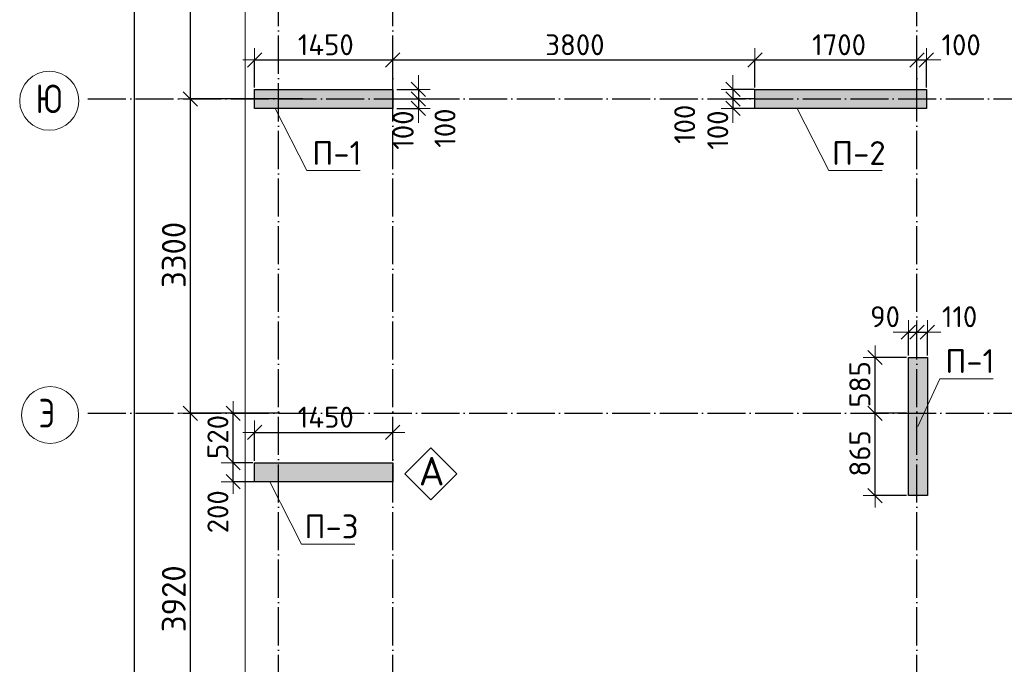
# Model space of a CAD drawing. Header units: millimetres. Extents: x -2725 to 87801, y 44707 to 71266.
# Tile 14 of 22: x 27285 to 37617, y 58544 to 65311. Entities that reach past the tile are written whole.
import ezdxf

# ---------------------------------------------------------------- set-up
doc = ezdxf.new("R2010")
doc.units = ezdxf.units.MM
doc.header["$PDMODE"] = 65
for name, pattern in [('______11', [500, 400, -50, 0, -50]), ('______3', [500, 400, -100]), ('______5', [1100, 800, -100, 100, -100])]:
    doc.linetypes.add(name, pattern=pattern)
for name, color, linetype, lineweight in [('Standard', 7, 'Continuous', 25), ('Балка_ общее', 7, '______3', 13), ('Высотная отметка (отверстия)', 7, 'Continuous', 13), ('Размерная линия_ общее', 7, 'Continuous', 13)]:
    doc.layers.add(name, color=color, linetype=linetype, lineweight=lineweight)
doc.layers.add('Осевая линия_ общее', color=7, linetype='______5', lineweight=13, true_color=0xa0a0a0)
doc.styles.add('ISOCPEUR', font='ISOCPEUR')
doc.dimstyles.new('DIMSTYLE_10', dxfattribs={"dimtxt": 220, "dimasz": 250, "dimexe": 0, "dimexo": 0, "dimgap": 110, "dimtad": 2, "dimdec": 0, "dimrnd": 5, "dimzin": 12, "dimdsep": 46, "dimtxsty": 'ISOCPEUR', "dimblk1": 'ALL_ML_STRICH', "dimblk2": 'ALL_ML_STRICH', "dimsah": 1, "dimcen": 0, "dimclrd": 7, "dimclre": 256, "dimclrt": 7, "dimadec": 0, "dimazin": 0, "dimtfac": 1, "dimtdec": 0, "dimtix": 1, "dimtmove": 2, "dimatfit": 3, "dimfxl": 0, "dimtzin": 0, "dimlwd": 0, "dimlwe": -3, "dimarcsym": 0})
doc.dimstyles.new('DIMSTYLE_13', dxfattribs={"dimtxt": 220, "dimasz": 250, "dimexe": 0, "dimexo": 0, "dimgap": 110, "dimtad": 2, "dimdec": 0, "dimrnd": 5, "dimzin": 12, "dimdsep": 46, "dimtxsty": 'ISOCPEUR', "dimblk1": 'ALL_ML_STRICH', "dimblk2": 'ALL_ML_STRICH', "dimsah": 1, "dimcen": 0, "dimclrd": 7, "dimclre": 256, "dimclrt": 7, "dimadec": 0, "dimazin": 0, "dimtfac": 1, "dimtdec": 0, "dimtix": 1, "dimtmove": 2, "dimatfit": 3, "dimfxl": 0, "dimtvp": 1.2, "dimtzin": 0, "dimlwd": 0, "dimlwe": -3, "dimarcsym": 0})
doc.dimstyles.new('DIMSTYLE_3', dxfattribs={"dimtxt": 250, "dimasz": 250, "dimexe": 0, "dimexo": 0, "dimgap": 125, "dimtad": 2, "dimdec": 0, "dimrnd": 5, "dimzin": 12, "dimdsep": 46, "dimtxsty": 'ISOCPEUR', "dimblk1": 'ALL_ML_STRICH', "dimblk2": 'ALL_ML_STRICH', "dimsah": 1, "dimcen": 0, "dimclrd": 7, "dimclre": 256, "dimclrt": 7, "dimadec": 0, "dimazin": 0, "dimtfac": 1, "dimtdec": 0, "dimtix": 1, "dimtmove": 2, "dimatfit": 3, "dimfxl": 0, "dimtzin": 0, "dimlwd": 0, "dimlwe": -3, "dimarcsym": 0})

# ---------------------------------------------------------------- blocks, each defined once
blk = doc.blocks.new('ALL_ML_STRICH')
at = {"color": 0, "linetype": 'ByBlock', "lineweight": -2}
for p, q in [((0, -0.5), (0, 0.5)), ((-1, 0), (0.5, 0)), ((-0.3, -0.3), (0.3, 0.3))]:
    blk.add_line(p, q, dxfattribs=at)
blk = doc.blocks.new('*D43')
at = {"layer": 'DEFPOINTS', "color": 7, "linetype": 'Continuous', "lineweight": 13, "transparency": 33554687}
for p in [(29750, 64888), (29750, 64580), (31200, 64580)]:
    blk.add_point(p, dxfattribs=at)
at = {"layer": 'Размерная линия_ общее', "color": 253, "linetype": 'Continuous', "lineweight": -2, "true_color": 0xa0a0a0, "transparency": 33554687}
for p, q in [((29750, 64600), (29750, 64888)), ((31200, 64600), (31200, 64888))]:
    blk.add_line(p, q, dxfattribs=at)
at = {"layer": 'Размерная линия_ общее', "color": 7, "linetype": 'Continuous', "lineweight": -2, "transparency": 33554687}
blk.add_line((29750, 64888), (31200, 64888), dxfattribs=at)
at = {"layer": 'Размерная линия_ общее', "color": 7, "linetype": 'Continuous', "lineweight": 13, "transparency": 33554687, "xscale": 250, "yscale": 250, "zscale": 250, "rotation": 180}
blk.add_blockref('ALL_ML_STRICH', (29750, 64888), dxfattribs=at)
at = {"layer": 'Размерная линия_ общее', "color": 7, "linetype": 'Continuous', "lineweight": 13, "transparency": 33554687, "xscale": 250, "yscale": 250, "zscale": 250}
blk.add_blockref('ALL_ML_STRICH', (31200, 64888), dxfattribs=at)
at = {"layer": 'Размерная линия_ общее', "color": 7, "linetype": 'Continuous', "lineweight": 13, "transparency": 33554687, "insert": (30497, 65048), "char_height": 220, "width": 880, "attachment_point": 5, "style": 'ISOCPEUR'}
blk.add_mtext('\\A1;{1450}', dxfattribs=at)
blk = doc.blocks.new('*D44')
at = {"layer": 'DEFPOINTS', "color": 7, "linetype": 'Continuous', "lineweight": 13, "transparency": 33554687}
for p in [(31200, 64888), (31200, 64580), (35000, 64580)]:
    blk.add_point(p, dxfattribs=at)
at = {"layer": 'Размерная линия_ общее', "color": 253, "linetype": 'Continuous', "lineweight": -2, "true_color": 0xa0a0a0, "transparency": 33554687}
for p, q in [((31200, 64600), (31200, 64888)), ((35000, 64600), (35000, 64888))]:
    blk.add_line(p, q, dxfattribs=at)
at = {"layer": 'Размерная линия_ общее', "color": 7, "linetype": 'Continuous', "lineweight": -2, "transparency": 33554687}
blk.add_line((31200, 64888), (35000, 64888), dxfattribs=at)
at = {"layer": 'Размерная линия_ общее', "color": 7, "linetype": 'Continuous', "lineweight": 13, "transparency": 33554687, "xscale": 250, "yscale": 250, "zscale": 250, "rotation": 180}
blk.add_blockref('ALL_ML_STRICH', (31200, 64888), dxfattribs=at)
at = {"layer": 'Размерная линия_ общее', "color": 7, "linetype": 'Continuous', "lineweight": 13, "transparency": 33554687, "xscale": 250, "yscale": 250, "zscale": 250}
blk.add_blockref('ALL_ML_STRICH', (35000, 64888), dxfattribs=at)
at = {"layer": 'Размерная линия_ общее', "color": 7, "linetype": 'Continuous', "lineweight": 13, "transparency": 33554687, "insert": (33111, 65048), "char_height": 220, "width": 880, "attachment_point": 5, "style": 'ISOCPEUR'}
blk.add_mtext('\\A1;{3800}', dxfattribs=at)
blk = doc.blocks.new('*D45')
at = {"layer": 'DEFPOINTS', "color": 7, "linetype": 'Continuous', "lineweight": 13, "transparency": 33554687}
for p in [(35000, 64888), (35000, 64580), (36700, 64580)]:
    blk.add_point(p, dxfattribs=at)
at = {"layer": 'Размерная линия_ общее', "color": 253, "linetype": 'Continuous', "lineweight": -2, "true_color": 0xa0a0a0, "transparency": 33554687}
for p, q in [((35000, 64600), (35000, 64888)), ((36700, 64600), (36700, 64888))]:
    blk.add_line(p, q, dxfattribs=at)
at = {"layer": 'Размерная линия_ общее', "color": 7, "linetype": 'Continuous', "lineweight": -2, "transparency": 33554687}
blk.add_line((35000, 64888), (36700, 64888), dxfattribs=at)
at = {"layer": 'Размерная линия_ общее', "color": 7, "linetype": 'Continuous', "lineweight": 13, "transparency": 33554687, "xscale": 250, "yscale": 250, "zscale": 250, "rotation": 180}
blk.add_blockref('ALL_ML_STRICH', (35000, 64888), dxfattribs=at)
at = {"layer": 'Размерная линия_ общее', "color": 7, "linetype": 'Continuous', "lineweight": 13, "transparency": 33554687, "xscale": 250, "yscale": 250, "zscale": 250}
blk.add_blockref('ALL_ML_STRICH', (36700, 64888), dxfattribs=at)
at = {"layer": 'Размерная линия_ общее', "color": 7, "linetype": 'Continuous', "lineweight": 13, "transparency": 33554687, "insert": (35883, 65048), "char_height": 220, "width": 880, "attachment_point": 5, "style": 'ISOCPEUR'}
blk.add_mtext('\\A1;{1700}', dxfattribs=at)
blk = doc.blocks.new('*D46')
at = {"layer": 'DEFPOINTS', "color": 7, "linetype": 'Continuous', "lineweight": 13, "transparency": 33554687}
for p in [(36700, 64888), (36700, 64580), (36800, 64580)]:
    blk.add_point(p, dxfattribs=at)
at = {"layer": 'Размерная линия_ общее', "color": 253, "linetype": 'Continuous', "lineweight": -2, "true_color": 0xa0a0a0, "transparency": 33554687}
for p, q in [((36700, 64600), (36700, 64888)), ((36800, 64600), (36800, 64888))]:
    blk.add_line(p, q, dxfattribs=at)
at = {"layer": 'Размерная линия_ общее', "color": 7, "linetype": 'Continuous', "lineweight": -2, "transparency": 33554687}
blk.add_line((36700, 64888), (36800, 64888), dxfattribs=at)
at = {"layer": 'Размерная линия_ общее', "color": 7, "linetype": 'Continuous', "lineweight": 13, "transparency": 33554687, "xscale": 250, "yscale": 250, "zscale": 250}
blk.add_blockref('ALL_ML_STRICH', (36800, 64888), dxfattribs=at)
at = {"layer": 'Размерная линия_ общее', "color": 7, "linetype": 'Continuous', "lineweight": 13, "transparency": 33554687, "xscale": 250, "yscale": 250, "zscale": 250, "rotation": 180}
blk.add_blockref('ALL_ML_STRICH', (36700, 64888), dxfattribs=at)
at = {"layer": 'Размерная линия_ общее', "color": 7, "linetype": 'Continuous', "lineweight": 13, "transparency": 33554687, "insert": (37164, 65047), "char_height": 220, "width": 660, "attachment_point": 5, "style": 'ISOCPEUR'}
blk.add_mtext('\\A1;{100}', dxfattribs=at)
blk = doc.blocks.new('*D47')
at = {"layer": 'DEFPOINTS', "color": 7, "linetype": 'Continuous', "lineweight": 13, "transparency": 33554687}
for p in [(29750, 60978), (29750, 60660), (31200, 60660)]:
    blk.add_point(p, dxfattribs=at)
at = {"layer": 'Размерная линия_ общее', "color": 253, "linetype": 'Continuous', "lineweight": -2, "true_color": 0xa0a0a0, "transparency": 33554687}
for p, q in [((29750, 60680), (29750, 60978)), ((31200, 60680), (31200, 60978))]:
    blk.add_line(p, q, dxfattribs=at)
at = {"layer": 'Размерная линия_ общее', "color": 7, "linetype": 'Continuous', "lineweight": -2, "transparency": 33554687}
blk.add_line((29750, 60978), (31200, 60978), dxfattribs=at)
at = {"layer": 'Размерная линия_ общее', "color": 7, "linetype": 'Continuous', "lineweight": 13, "transparency": 33554687, "xscale": 250, "yscale": 250, "zscale": 250, "rotation": 180}
blk.add_blockref('ALL_ML_STRICH', (29750, 60978), dxfattribs=at)
at = {"layer": 'Размерная линия_ общее', "color": 7, "linetype": 'Continuous', "lineweight": 13, "transparency": 33554687, "xscale": 250, "yscale": 250, "zscale": 250}
blk.add_blockref('ALL_ML_STRICH', (31200, 60978), dxfattribs=at)
at = {"layer": 'Размерная линия_ общее', "color": 7, "linetype": 'Continuous', "lineweight": 13, "transparency": 33554687, "insert": (30497, 61138), "char_height": 220, "width": 880, "attachment_point": 5, "style": 'ISOCPEUR'}
blk.add_mtext('\\A1;{1450}', dxfattribs=at)
blk = doc.blocks.new('*D69')
at = {"layer": 'DEFPOINTS', "color": 7, "linetype": 'Continuous', "lineweight": 13, "transparency": 33554687}
for p in [(36610, 61180), (36261, 60315), (36610, 60315)]:
    blk.add_point(p, dxfattribs=at)
at = {"layer": 'Размерная линия_ общее', "color": 253, "linetype": 'Continuous', "lineweight": -2, "true_color": 0xa0a0a0, "transparency": 33554687}
for p, q in [((36590, 61180), (36261, 61180)), ((36590, 60315), (36261, 60315))]:
    blk.add_line(p, q, dxfattribs=at)
at = {"layer": 'Размерная линия_ общее', "color": 7, "linetype": 'Continuous', "lineweight": -2, "transparency": 33554687}
blk.add_line((36261, 60315), (36261, 61180), dxfattribs=at)
at = {"layer": 'Размерная линия_ общее', "color": 7, "linetype": 'Continuous', "lineweight": 13, "transparency": 33554687, "xscale": 250, "yscale": 250, "zscale": 250}
for p, rotation in [((36261, 61180), 90), ((36261, 60315), 270)]:
    blk.add_blockref('ALL_ML_STRICH', p, dxfattribs=dict(at, rotation=rotation))
at = {"layer": 'Размерная линия_ общее', "color": 7, "linetype": 'Continuous', "lineweight": 13, "transparency": 33554687, "insert": (36101, 60758), "char_height": 220, "width": 660, "attachment_point": 5, "rotation": 90, "style": 'ISOCPEUR'}
blk.add_mtext('\\A1;{865}', dxfattribs=at)
blk = doc.blocks.new('*D70')
at = {"layer": 'DEFPOINTS', "color": 7, "linetype": 'Continuous', "lineweight": 13, "transparency": 33554687}
for p in [(36610, 61765), (36261, 61180), (36610, 61180)]:
    blk.add_point(p, dxfattribs=at)
at = {"layer": 'Размерная линия_ общее', "color": 253, "linetype": 'Continuous', "lineweight": -2, "true_color": 0xa0a0a0, "transparency": 33554687}
for p, q in [((36590, 61765), (36261, 61765)), ((36590, 61180), (36261, 61180))]:
    blk.add_line(p, q, dxfattribs=at)
at = {"layer": 'Размерная линия_ общее', "color": 7, "linetype": 'Continuous', "lineweight": -2, "transparency": 33554687}
blk.add_line((36261, 61180), (36261, 61765), dxfattribs=at)
at = {"layer": 'Размерная линия_ общее', "color": 7, "linetype": 'Continuous', "lineweight": 13, "transparency": 33554687, "xscale": 250, "yscale": 250, "zscale": 250}
for p, rotation in [((36261, 61765), 90), ((36261, 61180), 270)]:
    blk.add_blockref('ALL_ML_STRICH', p, dxfattribs=dict(at, rotation=rotation))
at = {"layer": 'Размерная линия_ общее', "color": 7, "linetype": 'Continuous', "lineweight": 13, "transparency": 33554687, "insert": (36101, 61483), "char_height": 220, "width": 660, "attachment_point": 5, "rotation": 90, "style": 'ISOCPEUR'}
blk.add_mtext('\\A1;{585}', dxfattribs=at)
blk = doc.blocks.new('*D81')
at = {"layer": 'DEFPOINTS', "color": 7, "linetype": 'Continuous', "lineweight": 13, "transparency": 33554687}
for p in [(34770, 64580), (35015, 64580), (35015, 64480)]:
    blk.add_point(p, dxfattribs=at)
at = {"layer": 'Размерная линия_ общее', "color": 253, "linetype": 'Continuous', "lineweight": -2, "true_color": 0xa0a0a0, "transparency": 33554687}
for p, q in [((34995, 64580), (34770, 64580)), ((34995, 64480), (34770, 64480))]:
    blk.add_line(p, q, dxfattribs=at)
at = {"layer": 'Размерная линия_ общее', "color": 7, "linetype": 'Continuous', "lineweight": -2, "transparency": 33554687}
blk.add_line((34770, 64580), (34770, 64480), dxfattribs=at)
at = {"layer": 'Размерная линия_ общее', "color": 7, "linetype": 'Continuous', "lineweight": 13, "transparency": 33554687, "xscale": 250, "yscale": 250, "zscale": 250}
for p, rotation in [((34770, 64480), 270), ((34770, 64580), 90)]:
    blk.add_blockref('ALL_ML_STRICH', p, dxfattribs=dict(at, rotation=rotation))
at = {"layer": 'Размерная линия_ общее', "color": 7, "linetype": 'Continuous', "lineweight": 13, "transparency": 33554687, "insert": (34263, 64213), "char_height": 220, "width": 660, "attachment_point": 5, "rotation": 90, "style": 'ISOCPEUR'}
blk.add_mtext('\\A1;{100}', dxfattribs=at)
blk = doc.blocks.new('*D82')
at = {"layer": 'DEFPOINTS', "color": 7, "linetype": 'Continuous', "lineweight": 13, "transparency": 33554687}
for p in [(34770, 64480), (35015, 64480), (35015, 64380)]:
    blk.add_point(p, dxfattribs=at)
at = {"layer": 'Размерная линия_ общее', "color": 253, "linetype": 'Continuous', "lineweight": -2, "true_color": 0xa0a0a0, "transparency": 33554687}
for p, q in [((34995, 64480), (34770, 64480)), ((34995, 64380), (34770, 64380))]:
    blk.add_line(p, q, dxfattribs=at)
at = {"layer": 'Размерная линия_ общее', "color": 7, "linetype": 'Continuous', "lineweight": -2, "transparency": 33554687}
blk.add_line((34770, 64480), (34770, 64380), dxfattribs=at)
at = {"layer": 'Размерная линия_ общее', "color": 7, "linetype": 'Continuous', "lineweight": 13, "transparency": 33554687, "xscale": 250, "yscale": 250, "zscale": 250}
for p, rotation in [((34770, 64380), 270), ((34770, 64480), 90)]:
    blk.add_blockref('ALL_ML_STRICH', p, dxfattribs=dict(at, rotation=rotation))
at = {"layer": 'Размерная линия_ общее', "color": 7, "linetype": 'Continuous', "lineweight": 13, "transparency": 33554687, "insert": (34610, 64152), "char_height": 220, "width": 660, "attachment_point": 5, "rotation": 90, "style": 'ISOCPEUR'}
blk.add_mtext('\\A1;{100}', dxfattribs=at)
blk = doc.blocks.new('*D83')
at = {"layer": 'DEFPOINTS', "color": 7, "linetype": 'Continuous', "lineweight": 13, "transparency": 33554687}
for p in [(31224, 64580), (31469, 64580), (31224, 64480)]:
    blk.add_point(p, dxfattribs=at)
at = {"layer": 'Размерная линия_ общее', "color": 253, "linetype": 'Continuous', "lineweight": -2, "true_color": 0xa0a0a0, "transparency": 33554687}
for p, q in [((31244, 64580), (31469, 64580)), ((31244, 64480), (31469, 64480))]:
    blk.add_line(p, q, dxfattribs=at)
at = {"layer": 'Размерная линия_ общее', "color": 7, "linetype": 'Continuous', "lineweight": -2, "transparency": 33554687}
blk.add_line((31469, 64580), (31469, 64480), dxfattribs=at)
at = {"layer": 'Размерная линия_ общее', "color": 7, "linetype": 'Continuous', "lineweight": 13, "transparency": 33554687, "xscale": 250, "yscale": 250, "zscale": 250}
for p, rotation in [((31469, 64480), 270), ((31469, 64580), 90)]:
    blk.add_blockref('ALL_ML_STRICH', p, dxfattribs=dict(at, rotation=rotation))
at = {"layer": 'Размерная линия_ общее', "color": 7, "linetype": 'Continuous', "lineweight": 13, "transparency": 33554687, "insert": (31748, 64173), "char_height": 220, "width": 660, "attachment_point": 5, "rotation": 90, "style": 'ISOCPEUR'}
blk.add_mtext('\\A1;{100}', dxfattribs=at)
blk = doc.blocks.new('*D84')
at = {"layer": 'DEFPOINTS', "color": 7, "linetype": 'Continuous', "lineweight": 13, "transparency": 33554687}
for p in [(31224, 64480), (31469, 64480), (31224, 64380)]:
    blk.add_point(p, dxfattribs=at)
at = {"layer": 'Размерная линия_ общее', "color": 253, "linetype": 'Continuous', "lineweight": -2, "true_color": 0xa0a0a0, "transparency": 33554687}
for p, q in [((31244, 64480), (31469, 64480)), ((31244, 64380), (31469, 64380))]:
    blk.add_line(p, q, dxfattribs=at)
at = {"layer": 'Размерная линия_ общее', "color": 7, "linetype": 'Continuous', "lineweight": -2, "transparency": 33554687}
blk.add_line((31469, 64480), (31469, 64380), dxfattribs=at)
at = {"layer": 'Размерная линия_ общее', "color": 7, "linetype": 'Continuous', "lineweight": 13, "transparency": 33554687, "xscale": 250, "yscale": 250, "zscale": 250}
for p, rotation in [((31469, 64380), 270), ((31469, 64480), 90)]:
    blk.add_blockref('ALL_ML_STRICH', p, dxfattribs=dict(at, rotation=rotation))
at = {"layer": 'Размерная линия_ общее', "color": 7, "linetype": 'Continuous', "lineweight": 13, "transparency": 33554687, "insert": (31309, 64152), "char_height": 220, "width": 660, "attachment_point": 5, "rotation": 90, "style": 'ISOCPEUR'}
blk.add_mtext('\\A1;{100}', dxfattribs=at)
blk = doc.blocks.new('*D103')
at = {"layer": 'DEFPOINTS', "color": 7, "linetype": 'Continuous', "lineweight": 13, "transparency": 33554687}
for p in [(36610, 62031), (36610, 61765), (36700, 61765)]:
    blk.add_point(p, dxfattribs=at)
at = {"layer": 'Размерная линия_ общее', "color": 253, "linetype": 'Continuous', "lineweight": -2, "true_color": 0xa0a0a0, "transparency": 33554687}
for p, q in [((36610, 61785), (36610, 62031)), ((36700, 61785), (36700, 62031))]:
    blk.add_line(p, q, dxfattribs=at)
at = {"layer": 'Размерная линия_ общее', "color": 7, "linetype": 'Continuous', "lineweight": -2, "transparency": 33554687}
blk.add_line((36610, 62031), (36700, 62031), dxfattribs=at)
at = {"layer": 'Размерная линия_ общее', "color": 7, "linetype": 'Continuous', "lineweight": 13, "transparency": 33554687, "xscale": 250, "yscale": 250, "zscale": 250}
blk.add_blockref('ALL_ML_STRICH', (36700, 62031), dxfattribs=at)
at = {"layer": 'Размерная линия_ общее', "color": 7, "linetype": 'Continuous', "lineweight": 13, "transparency": 33554687, "xscale": 250, "yscale": 250, "zscale": 250, "rotation": 180}
blk.add_blockref('ALL_ML_STRICH', (36610, 62031), dxfattribs=at)
at = {"layer": 'Размерная линия_ общее', "color": 7, "linetype": 'Continuous', "lineweight": 13, "transparency": 33554687, "insert": (36366, 62193), "char_height": 220, "width": 440, "attachment_point": 5, "style": 'ISOCPEUR'}
blk.add_mtext('\\A1;{90}', dxfattribs=at)
blk = doc.blocks.new('*D104')
at = {"layer": 'DEFPOINTS', "color": 7, "linetype": 'Continuous', "lineweight": 13, "transparency": 33554687}
for p in [(36700, 62031), (36700, 61765), (36810, 61765)]:
    blk.add_point(p, dxfattribs=at)
at = {"layer": 'Размерная линия_ общее', "color": 253, "linetype": 'Continuous', "lineweight": -2, "true_color": 0xa0a0a0, "transparency": 33554687}
for p, q in [((36700, 61785), (36700, 62031)), ((36810, 61785), (36810, 62031))]:
    blk.add_line(p, q, dxfattribs=at)
at = {"layer": 'Размерная линия_ общее', "color": 7, "linetype": 'Continuous', "lineweight": -2, "transparency": 33554687}
blk.add_line((36700, 62031), (36810, 62031), dxfattribs=at)
at = {"layer": 'Размерная линия_ общее', "color": 7, "linetype": 'Continuous', "lineweight": 13, "transparency": 33554687, "xscale": 250, "yscale": 250, "zscale": 250}
blk.add_blockref('ALL_ML_STRICH', (36810, 62031), dxfattribs=at)
at = {"layer": 'Размерная линия_ общее', "color": 7, "linetype": 'Continuous', "lineweight": 13, "transparency": 33554687, "xscale": 250, "yscale": 250, "zscale": 250, "rotation": 180}
blk.add_blockref('ALL_ML_STRICH', (36700, 62031), dxfattribs=at)
at = {"layer": 'Размерная линия_ общее', "color": 7, "linetype": 'Continuous', "lineweight": 13, "transparency": 33554687, "insert": (37148, 62193), "char_height": 220, "width": 660, "attachment_point": 5, "style": 'ISOCPEUR'}
blk.add_mtext('\\A1;{110}', dxfattribs=at)
blk = doc.blocks.new('СЛОЖНЫЙ_ОБЪЕКТ_0')
at = {"layer": 'Standard', "color": 7, "linetype": 'Continuous', "lineweight": 13, "transparency": 33554687}
blk.add_lwpolyline([(31600, 60815), (31872, 60543), (31600, 60270), (31328, 60543), (31600, 60815)], close=True, dxfattribs=at)
at = {"layer": 'Standard', "color": 7, "linetype": 'Continuous', "lineweight": 13, "transparency": 33554687, "insert": (31473, 60571), "char_height": 300, "width": 392.73, "attachment_point": 4, "style": 'ISOCPEUR'}
blk.add_mtext('\\A1;{\\fISOCPEUR|i0|b0;\\H300.000000;\\W1.000000;\\C7;А}\\P', dxfattribs=at)
blk = doc.blocks.new('*D148')
at = {"layer": 'DEFPOINTS', "color": 7, "linetype": 'Continuous', "lineweight": 13, "transparency": 33554687}
for p in [(28774, 67780), (28160, 46740), (28491, 46740)]:
    blk.add_point(p, dxfattribs=at)
at = {"layer": 'Балка_ общее', "color": 251, "linetype": 'Continuous', "lineweight": -2, "true_color": 0x656565, "transparency": 33554687}
for p, q in [((28764, 67780), (28491, 67780)), ((28170, 46740), (28491, 46740))]:
    blk.add_line(p, q, dxfattribs=at)
at = {"layer": 'Балка_ общее', "color": 7, "linetype": 'Continuous', "lineweight": -2, "transparency": 33554687}
blk.add_line((28491, 46740), (28491, 67780), dxfattribs=at)
at = {"layer": 'Балка_ общее', "color": 7, "linetype": 'Continuous', "lineweight": 13, "transparency": 33554687, "xscale": 250, "yscale": 250, "zscale": 250}
for p, rotation in [((28491, 67780), 90), ((28491, 46740), 270)]:
    blk.add_blockref('ALL_ML_STRICH', p, dxfattribs=dict(at, rotation=rotation))
at = {"layer": 'Балка_ общее', "color": 7, "linetype": 'Continuous', "lineweight": 13, "transparency": 33554687, "insert": (28316, 57285), "char_height": 250, "width": 1250, "attachment_point": 5, "rotation": 90, "style": 'ISOCPEUR'}
blk.add_mtext('\\A1;{21040}', dxfattribs=at)
blk = doc.blocks.new('*D152')
at = {"layer": 'DEFPOINTS', "color": 7, "linetype": 'Continuous', "lineweight": 13, "transparency": 33554687}
for p in [(30024, 61180), (29077, 57260), (29934, 57260)]:
    blk.add_point(p, dxfattribs=at)
at = {"layer": 'Балка_ общее', "color": 251, "linetype": 'Continuous', "lineweight": -2, "true_color": 0x656565, "transparency": 33554687}
for p, q in [((30014, 61180), (29077, 61180)), ((29924, 57260), (29077, 57260))]:
    blk.add_line(p, q, dxfattribs=at)
at = {"layer": 'Балка_ общее', "color": 7, "linetype": 'Continuous', "lineweight": -2, "transparency": 33554687}
blk.add_line((29077, 57260), (29077, 61180), dxfattribs=at)
at = {"layer": 'Балка_ общее', "color": 7, "linetype": 'Continuous', "lineweight": 13, "transparency": 33554687, "xscale": 250, "yscale": 250, "zscale": 250}
for p, rotation in [((29077, 61180), 90), ((29077, 57260), 270)]:
    blk.add_blockref('ALL_ML_STRICH', p, dxfattribs=dict(at, rotation=rotation))
at = {"layer": 'Балка_ общее', "color": 7, "linetype": 'Continuous', "lineweight": 13, "transparency": 33554687, "insert": (28902, 59232), "char_height": 250, "width": 1000, "attachment_point": 5, "rotation": 90, "style": 'ISOCPEUR'}
blk.add_mtext('\\A1;{3920}', dxfattribs=at)
blk = doc.blocks.new('*D153')
at = {"layer": 'DEFPOINTS', "color": 7, "linetype": 'Continuous', "lineweight": 13, "transparency": 33554687}
for p in [(30267, 64480), (29077, 61180), (30024, 61180)]:
    blk.add_point(p, dxfattribs=at)
at = {"layer": 'Балка_ общее', "color": 251, "linetype": 'Continuous', "lineweight": -2, "true_color": 0x656565, "transparency": 33554687}
for p, q in [((30257, 64480), (29077, 64480)), ((30014, 61180), (29077, 61180))]:
    blk.add_line(p, q, dxfattribs=at)
at = {"layer": 'Балка_ общее', "color": 7, "linetype": 'Continuous', "lineweight": -2, "transparency": 33554687}
blk.add_line((29077, 61180), (29077, 64480), dxfattribs=at)
at = {"layer": 'Балка_ общее', "color": 7, "linetype": 'Continuous', "lineweight": 13, "transparency": 33554687, "xscale": 250, "yscale": 250, "zscale": 250}
for p, rotation in [((29077, 64480), 90), ((29077, 61180), 270)]:
    blk.add_blockref('ALL_ML_STRICH', p, dxfattribs=dict(at, rotation=rotation))
at = {"layer": 'Балка_ общее', "color": 7, "linetype": 'Continuous', "lineweight": 13, "transparency": 33554687, "insert": (28902, 62842), "char_height": 250, "width": 1000, "attachment_point": 5, "rotation": 90, "style": 'ISOCPEUR'}
blk.add_mtext('\\A1;{3300}', dxfattribs=at)
blk = doc.blocks.new('*D154')
at = {"layer": 'DEFPOINTS', "color": 7, "linetype": 'Continuous', "lineweight": 13, "transparency": 33554687}
for p in [(29154, 67780), (29077, 64480), (30267, 64480)]:
    blk.add_point(p, dxfattribs=at)
at = {"layer": 'Балка_ общее', "color": 251, "linetype": 'Continuous', "lineweight": -2, "true_color": 0x656565, "transparency": 33554687}
for p, q in [((29144, 67780), (29077, 67780)), ((30257, 64480), (29077, 64480))]:
    blk.add_line(p, q, dxfattribs=at)
at = {"layer": 'Балка_ общее', "color": 7, "linetype": 'Continuous', "lineweight": -2, "transparency": 33554687}
blk.add_line((29077, 64480), (29077, 67780), dxfattribs=at)
at = {"layer": 'Балка_ общее', "color": 7, "linetype": 'Continuous', "lineweight": 13, "transparency": 33554687, "xscale": 250, "yscale": 250, "zscale": 250}
for p, rotation in [((29077, 67780), 90), ((29077, 64480), 270)]:
    blk.add_blockref('ALL_ML_STRICH', p, dxfattribs=dict(at, rotation=rotation))
at = {"layer": 'Балка_ общее', "color": 7, "linetype": 'Continuous', "lineweight": 13, "transparency": 33554687, "insert": (28902, 66142), "char_height": 250, "width": 1000, "attachment_point": 5, "rotation": 90, "style": 'ISOCPEUR'}
blk.add_mtext('\\A1;{3300}', dxfattribs=at)
blk = doc.blocks.new('СЛОЖНЫЙ_ОБЪЕКТ_3')
at = {"layer": 'Осевая линия_ общее', "color": 253, "linetype": '______11', "lineweight": -3, "true_color": 0xa0a0a0, "transparency": 33554687}
for p, q in [((30000, 45740), (30000, 69780)), ((31200, 45740), (31200, 69780)), ((36700, 45740), (36700, 69780)), ((28000, 64480), (44790, 64480)), ((28000, 61180), (44790, 61180))]:
    blk.add_line(p, q, dxfattribs=at)
at = {"layer": 'Осевая линия_ общее', "color": 7, "linetype": 'Continuous', "lineweight": 13, "transparency": 33554687}
for centre, radius in [((27595, 64460), 310), ((27604, 61161), 299)]:
    blk.add_circle(centre, radius, dxfattribs=at)
at = {"layer": 'Осевая линия_ общее', "color": 7, "linetype": 'Continuous', "lineweight": 13, "transparency": 33554687, "char_height": 300, "attachment_point": 7, "style": 'ISOCPEUR'}
for s, insert, width in [('\\W0.83;Ю', (27452, 64330), 408.87), ('\\W0.80;Э', (27484, 61030), 359.83)]:
    blk.add_mtext(s, dxfattribs=dict(at, insert=insert, width=width))
blk = doc.blocks.new('*D180')
at = {"layer": 'DEFPOINTS', "color": 7, "linetype": 'Continuous', "lineweight": 13, "transparency": 33554687}
for p in [(29750, 60660), (29525, 60460), (29770, 60460)]:
    blk.add_point(p, dxfattribs=at)
at = {"layer": 'Размерная линия_ общее', "color": 253, "linetype": 'Continuous', "lineweight": -2, "true_color": 0xa0a0a0, "transparency": 33554687}
for p, q in [((29730, 60660), (29525, 60660)), ((29750, 60460), (29525, 60460))]:
    blk.add_line(p, q, dxfattribs=at)
at = {"layer": 'Размерная линия_ общее', "color": 7, "linetype": 'Continuous', "lineweight": -2, "transparency": 33554687}
blk.add_line((29525, 60460), (29525, 60660), dxfattribs=at)
at = {"layer": 'Размерная линия_ общее', "color": 7, "linetype": 'Continuous', "lineweight": 13, "transparency": 33554687, "xscale": 250, "yscale": 250, "zscale": 250}
for p, rotation in [((29525, 60660), 90), ((29525, 60460), 270)]:
    blk.add_blockref('ALL_ML_STRICH', p, dxfattribs=dict(at, rotation=rotation))
at = {"layer": 'Размерная линия_ общее', "color": 7, "linetype": 'Continuous', "lineweight": 13, "transparency": 33554687, "insert": (29365, 60145), "char_height": 220, "width": 660, "attachment_point": 5, "rotation": 90, "style": 'ISOCPEUR'}
blk.add_mtext('\\A1;{200}', dxfattribs=at)
blk = doc.blocks.new('*D181')
at = {"layer": 'DEFPOINTS', "color": 7, "linetype": 'Continuous', "lineweight": 13, "transparency": 33554687}
for p in [(29589, 61180), (29525, 60660), (29750, 60660)]:
    blk.add_point(p, dxfattribs=at)
at = {"layer": 'Размерная линия_ общее', "color": 253, "linetype": 'Continuous', "lineweight": -2, "true_color": 0xa0a0a0, "transparency": 33554687}
for p, q in [((29569, 61180), (29525, 61180)), ((29730, 60660), (29525, 60660))]:
    blk.add_line(p, q, dxfattribs=at)
at = {"layer": 'Размерная линия_ общее', "color": 7, "linetype": 'Continuous', "lineweight": -2, "transparency": 33554687}
blk.add_line((29525, 60660), (29525, 61180), dxfattribs=at)
at = {"layer": 'Размерная линия_ общее', "color": 7, "linetype": 'Continuous', "lineweight": 13, "transparency": 33554687, "xscale": 250, "yscale": 250, "zscale": 250}
for p, rotation in [((29525, 61180), 90), ((29525, 60660), 270)]:
    blk.add_blockref('ALL_ML_STRICH', p, dxfattribs=dict(at, rotation=rotation))
at = {"layer": 'Размерная линия_ общее', "color": 7, "linetype": 'Continuous', "lineweight": 13, "transparency": 33554687, "insert": (29365, 60931), "char_height": 220, "width": 660, "attachment_point": 5, "rotation": 90, "style": 'ISOCPEUR'}
blk.add_mtext('\\A1;{520}', dxfattribs=at)

msp = doc.modelspace()

# ---------------------------------------------------------------- hatches: boundary and pattern name
at = {"linetype": 'Continuous', "lineweight": 13, "transparency": 33554687}
for points in [[(29750, 64580), (29750, 64380), (31200, 64380), (31200, 64580)], [(35000, 64580), (35000, 64380), (36800, 64380), (36800, 64580)], [(29750, 60660), (29750, 60460), (31200, 60460), (31200, 60660)]]:
    msp.add_hatch(color=7, dxfattribs=at).paths.add_polyline_path(points)
at = {"layer": 'Standard', "linetype": 'Continuous', "lineweight": 13, "transparency": 33554687}
msp.add_hatch(color=7, dxfattribs=at).paths.add_polyline_path([(36610, 60315), (36810, 60315), (36810, 61765), (36610, 61765)])

# ---------------------------------------------------------------- linework, layer by layer
at = {"color": 7, "linetype": 'Continuous', "lineweight": -3, "transparency": 33554687}
for p, q in [((29750, 64380), (29750, 64580)), ((29750, 64580), (31200, 64580)), ((31200, 64580), (31200, 64380)), ((35000, 64380), (35000, 64580)), ((35000, 64580), (36800, 64580)), ((36800, 64580), (36800, 64380)), ((31200, 64380), (29750, 64380)), ((36800, 64380), (35000, 64380)), ((29750, 60460), (29750, 60660)), ((29750, 60660), (31200, 60660)), ((31200, 60660), (31200, 60460)), ((31200, 60460), (29750, 60460))]:
    msp.add_line(p, q, dxfattribs=at)
at = {"layer": 'Standard', "color": 7, "linetype": 'Continuous', "lineweight": -3, "transparency": 33554687}
for p, q in [((36610, 60315), (36610, 61765)), ((36610, 61765), (36810, 61765)), ((36810, 61765), (36810, 60315)), ((36810, 60315), (36610, 60315))]:
    msp.add_line(p, q, dxfattribs=at)
at = {"layer": 'Standard', "color": 7, "linetype": 'Continuous', "lineweight": 13, "transparency": 33554687}
msp.add_lwpolyline([(29650, 46540), (46020, 46540), (46020, 67980), (29650, 67980), (29650, 46540)], dxfattribs=at)
at = {"layer": 'Высотная отметка (отверстия)', "color": 7, "linetype": 'Continuous', "lineweight": 13, "transparency": 33554687}
for points in [[(29967.3, 64380), (30298.5, 63726.5), (30858.5, 63726.5)], [(35444.1, 64380), (35775.3, 63726.5), (36335.3, 63726.5)], [(36710, 61040), (36940.7, 61541.9), (37500.7, 61541.9)], [(29910.5, 60460), (30241.7, 59806.5), (30801.7, 59806.5)]]:
    msp.add_lwpolyline(points, dxfattribs=at)

# ---------------------------------------------------------------- block references
at = {"layer": 'Standard', "color": 7, "linetype": 'Continuous', "lineweight": 13, "transparency": 33554687}
msp.add_blockref('СЛОЖНЫЙ_ОБЪЕКТ_0', (0, 0), dxfattribs=at)
at = {"layer": 'Осевая линия_ общее', "color": 253, "linetype": '______11', "lineweight": -3, "true_color": 0xa0a0a0, "transparency": 33554687}
msp.add_blockref('СЛОЖНЫЙ_ОБЪЕКТ_3', (0, 0), dxfattribs=at)

# ---------------------------------------------------------------- texts
at = {"layer": 'Высотная отметка (отверстия)', "color": 7, "linetype": 'Continuous', "lineweight": 13, "transparency": 33554687, "char_height": 250, "attachment_point": 8, "style": 'ISOCPEUR'}
for s, insert, width in [('\\A1;{\\fISOCPEUR|i0|b0;\\H250.000000;\\W1.000000;\\C7;П-1}\\P', (30613.5, 63786.5), 604.167), ('\\A1;{\\fISOCPEUR|i0|b0;\\H250.000000;\\W1.000000;\\C7;П-2}\\P', (36090.3, 63786.5), 664.583), ('\\A1;{\\fISOCPEUR|i0|b0;\\H250.000000;\\W1.000000;\\C7;П-1}\\P', (37255.7, 61601.9), 604.167), ('\\A1;{\\fISOCPEUR|i0|b0;\\H250.000000;\\W1.000000;\\C7;П-3}\\P', (30556.7, 59866.5), 664.583)]:
    msp.add_mtext(s, dxfattribs=dict(at, insert=insert, width=width))

# ---------------------------------------------------------------- dimensions: what is measured, and where the dimension line sits
at = {"layer": 'Балка_ общее', "color": 7, "linetype": 'Continuous', "lineweight": 13, "transparency": 33554687}
for base, p1, p2, picture, middle in [((28491.4, 67780), (28170, 46740), (28763.8, 67780), '*D148', (28316.4, 57285)), ((29076.9, 67780), (30256.9, 64480), (29143.8, 67780), '*D154', (28901.9, 66142.5)), ((29076.9, 64480), (30013.5, 61180), (30256.9, 64480), '*D153', (28901.9, 62842.5)), ((29076.9, 61180), (29924.1, 57260), (30013.5, 61180), '*D152', (28901.9, 59232.5))]:
    dim = msp.add_linear_dim(base=base, p1=p1, p2=p2, angle=90, dimstyle='DIMSTYLE_3', override={"dimpost": '<>', "dimclrd": 7, "dimclre": 251, "dimclrt": 7, "dimlwd": 0, "dimlwe": 65533}, dxfattribs=at)
    dim.commit()
    dim.dimension.update_dxf_attribs({"geometry": picture, "text_midpoint": middle, "dimtype": 160})
at = {"layer": 'Размерная линия_ общее', "color": 7, "linetype": 'Continuous', "lineweight": 13, "transparency": 33554687}
for base, p1, p2, dimstyle, picture, middle in [((31200, 64887.6), (29750, 64600), (31200, 64600), 'DIMSTYLE_10', '*D43', (30497, 65047.6)), ((35000, 64887.6), (31200, 64600), (35000, 64600), 'DIMSTYLE_10', '*D44', (33111, 65047.6)), ((36700, 64887.6), (35000, 64600), (36700, 64600), 'DIMSTYLE_10', '*D45', (35883, 65047.6)), ((36800, 64887.6), (36700, 64600), (36800, 64600), 'DIMSTYLE_13', '*D46', (37163.7, 65047)), ((36700, 62030.9), (36610, 61785), (36700, 61785), 'DIMSTYLE_13', '*D103', (36366.4, 62192.5)), ((36810, 62030.9), (36700, 61785), (36810, 61785), 'DIMSTYLE_13', '*D104', (37148.3, 62192.8)), ((31200, 60977.6), (29750, 60680), (31200, 60680), 'DIMSTYLE_10', '*D47', (30497, 61137.6))]:
    dim = msp.add_linear_dim(base=base, p1=p1, p2=p2, dimstyle=dimstyle, override={"dimpost": '<>', "dimclrd": 7, "dimclre": 253, "dimclrt": 7, "dimlwd": 0, "dimlwe": 65533}, dxfattribs=at)
    dim.commit()
    dim.dimension.update_dxf_attribs({"geometry": picture, "text_midpoint": middle, "dimtype": 160})
for base, p1, p2, angle, dimstyle, picture, middle in [((31468.7, 64480), (31243.6, 64580), (31243.6, 64480), 270, 'DIMSTYLE_13', '*D83', (31747.6, 64172.6)), ((34770, 64480), (34995.1, 64580), (34995.1, 64480), 270, 'DIMSTYLE_13', '*D81', (34263.2, 64213.4)), ((31468.7, 64380), (31243.6, 64480), (31243.6, 64380), 270, 'DIMSTYLE_13', '*D84', (31308.8, 64152.3)), ((34770, 64380), (34995.1, 64480), (34995.1, 64380), 270, 'DIMSTYLE_13', '*D82', (34610.1, 64152.3)), ((36260.9, 61765), (36590, 61180), (36590, 61765), 90, 'DIMSTYLE_13', '*D70', (36100.9, 61483.5)), ((29524.9, 61180), (29730, 60660), (29568.9, 61180), 90, 'DIMSTYLE_13', '*D181', (29364.9, 60931)), ((36260.9, 61180), (36590, 60315), (36590, 61180), 90, 'DIMSTYLE_10', '*D69', (36100.9, 60758.5)), ((29524.9, 60660), (29750, 60460), (29730, 60660), 90, 'DIMSTYLE_13', '*D180', (29364.9, 60145.2))]:
    dim = msp.add_linear_dim(base=base, p1=p1, p2=p2, angle=angle, dimstyle=dimstyle, override={"dimpost": '<>', "dimclrd": 7, "dimclre": 253, "dimclrt": 7, "dimlwd": 0, "dimlwe": 65533}, dxfattribs=at)
    dim.commit()
    dim.dimension.update_dxf_attribs({"geometry": picture, "text_midpoint": middle, "dimtype": 160})

doc.saveas('drawing.dxf')
